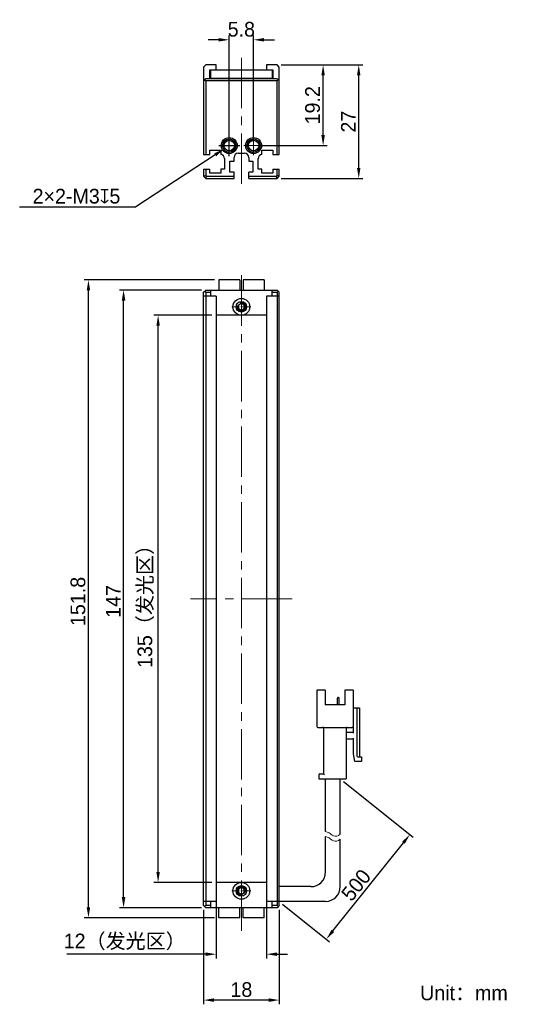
# Model space of a CAD drawing. Header units: millimetres. Extents: x 68 to 186, y 42 to 277.
import ezdxf

# ---------------------------------------------------------------- set-up
doc = ezdxf.new("R2010")
doc.units = ezdxf.units.MM
doc.header["$PDSIZE"] = -5
doc.linetypes.add('点画线', pattern=[18, 12, -2, 2, -2])
for name, color, linetype, lineweight in [('中心线层', 1, '点画线', 18), ('标注', 3, 'Continuous', 25), ('粗实线', 7, 'Continuous', 30), ('粗实线层', 7, 'Continuous', 35), ('细实线', 7, 'Continuous', 15)]:
    doc.layers.add(name, color=color, linetype=linetype, lineweight=lineweight)
doc.dimstyles.new('CST Standard', dxfattribs={"dimtxt": 3.5, "dimasz": 2.5, "dimexe": 1, "dimexo": 1, "dimgap": 0.6, "dimtad": 1, "dimtoh": 1, "dimdsep": 46, "dimtxsty": 'Standard', "dimcen": -2.5, "dimdle": 5, "dimadec": 0, "dimazin": 2, "dimtfac": 1, "dimtofl": 0, "dimtmove": 0, "dimatfit": 0, "dimfxl": 1, "dimtolj": 1, "dimarcsym": 0})

# ---------------------------------------------------------------- blocks, each defined once
blk = doc.blocks.new('*X1')
at = {"layer": 'Defpoints', "color": 0}
for p in [(129.63, 266.05), (140.6, 266.05), (124.03, 246.85)]:
    blk.add_point(p, dxfattribs=at)
at = {"layer": '标注', "color": 0, "linetype": 'Continuous', "lineweight": -2, "ltscale": 3}
for p, q in [((130.63, 266.05), (141.6, 266.05)), ((125.03, 246.85), (141.6, 246.85))]:
    blk.add_line(p, q, dxfattribs=at)
at = {"layer": '标注', "color": 9, "linetype": 'Continuous', "lineweight": -2, "ltscale": 3}
blk.add_line((140.6, 249.35), (140.6, 263.55), dxfattribs=at)
at = {"layer": '标注', "color": 9}
for points in [[(141.02, 263.55), (140.18, 263.55), (140.6, 266.05)], [(140.18, 249.35), (141.02, 249.35), (140.6, 246.85)]]:
    blk.add_solid(points, dxfattribs=at)
at = {"layer": '标注', "color": 7, "insert": (138.1, 256.45), "char_height": 3.5, "attachment_point": 5, "rotation": 90}
blk.add_mtext('\\A1;\\A1;{\\fFZLanTingHei-R-GBK|b0|i0|c134|p2;19.2}', dxfattribs=at)
blk = doc.blocks.new('*X2')
at = {"layer": 'Defpoints', "color": 0}
for p in [(124.03, 272.03), (118.23, 246.85), (124.03, 246.85)]:
    blk.add_point(p, dxfattribs=at)
at = {"layer": '标注', "color": 9, "linetype": 'Continuous', "lineweight": -2, "ltscale": 3}
for p, q in [((115.73, 272.03), (113.23, 272.03)), ((126.53, 272.03), (129.03, 272.03))]:
    blk.add_line(p, q, dxfattribs=at)
at = {"layer": '标注', "color": 0, "linetype": 'Continuous', "lineweight": -2, "ltscale": 3}
for p, q in [((118.23, 247.85), (118.23, 273.03)), ((124.03, 247.85), (124.03, 273.03))]:
    blk.add_line(p, q, dxfattribs=at)
at = {"layer": '标注', "color": 9}
for points in [[(115.73, 271.61), (115.73, 272.45), (118.23, 272.03)], [(126.53, 272.45), (126.53, 271.61), (124.03, 272.03)]]:
    blk.add_solid(points, dxfattribs=at)
at = {"layer": '标注', "color": 7, "insert": (121.13, 274.52), "char_height": 3.5, "attachment_point": 5}
blk.add_mtext('\\A1;\\A1;{\\fFZLanTingHei-R-GBK|b0|i0|c134|p2;5.8}', dxfattribs=at)
blk = doc.blocks.new('*X3')
at = {"layer": 'Defpoints', "color": 0}
for p in [(101.3, 206.48), (115.13, 206.48), (115.13, 71.48)]:
    blk.add_point(p, dxfattribs=at)
at = {"layer": '标注', "color": 0, "linetype": 'Continuous', "lineweight": -2, "ltscale": 3}
for p, q in [((114.13, 206.48), (100.3, 206.48)), ((114.13, 71.48), (100.3, 71.48))]:
    blk.add_line(p, q, dxfattribs=at)
at = {"layer": '标注', "color": 9, "linetype": 'Continuous', "lineweight": -2, "ltscale": 3}
blk.add_line((101.3, 73.98), (101.3, 203.98), dxfattribs=at)
at = {"layer": '标注', "color": 9}
for points in [[(101.72, 203.98), (100.89, 203.98), (101.3, 206.48)], [(100.89, 73.98), (101.72, 73.98), (101.3, 71.48)]]:
    blk.add_solid(points, dxfattribs=at)
at = {"layer": '标注', "color": 7, "insert": (98.38, 138.36), "char_height": 3.5, "attachment_point": 5, "rotation": 90}
blk.add_mtext('\\A1;\\A1;{\\fFZLanTingHei-R-GBK|b0|i0|c134|p2;135（发光区）}', dxfattribs=at)
blk = doc.blocks.new('*X4')
at = {"layer": 'Defpoints', "color": 0}
for p in [(93.08, 212.48), (112.63, 212.48), (112.63, 65.48)]:
    blk.add_point(p, dxfattribs=at)
at = {"layer": '标注', "color": 0, "linetype": 'Continuous', "lineweight": -2, "ltscale": 3}
for p, q in [((111.63, 212.48), (92.08, 212.48)), ((111.63, 65.48), (92.08, 65.48))]:
    blk.add_line(p, q, dxfattribs=at)
at = {"layer": '标注', "color": 9, "linetype": 'Continuous', "lineweight": -2, "ltscale": 3}
blk.add_line((93.08, 67.98), (93.08, 209.98), dxfattribs=at)
at = {"layer": '标注', "color": 9}
for points in [[(93.5, 209.98), (92.66, 209.98), (93.08, 212.48)], [(92.66, 67.98), (93.5, 67.98), (93.08, 65.48)]]:
    blk.add_solid(points, dxfattribs=at)
at = {"layer": '标注', "color": 7, "insert": (90.62, 138.36), "char_height": 3.5, "attachment_point": 5, "rotation": 90}
blk.add_mtext('\\A1;\\A1;{\\fFZLanTingHei-R-GBK|b0|i0|c134|p2;147}', dxfattribs=at)
blk = doc.blocks.new('*X5')
at = {"layer": 'Defpoints', "color": 0}
for p in [(115.13, 71.48), (127.13, 71.48), (115.13, 54.41)]:
    blk.add_point(p, dxfattribs=at)
at = {"layer": '标注', "color": 0, "linetype": 'Continuous', "lineweight": -2, "ltscale": 3}
for p, q in [((115.13, 70.48), (115.13, 53.41)), ((127.13, 70.48), (127.13, 53.41))]:
    blk.add_line(p, q, dxfattribs=at)
at = {"layer": '标注', "color": 9, "linetype": 'Continuous', "lineweight": -2, "ltscale": 3}
for p, q in [((112.63, 54.41), (79.56, 54.41)), ((129.63, 54.41), (132.13, 54.41))]:
    blk.add_line(p, q, dxfattribs=at)
at = {"layer": '标注', "color": 9}
for points in [[(112.63, 53.99), (112.63, 54.82), (115.13, 54.41)], [(129.63, 54.82), (129.63, 53.99), (127.13, 54.41)]]:
    blk.add_solid(points, dxfattribs=at)
at = {"layer": '标注', "color": 7, "insert": (93.35, 57.32), "char_height": 3.5, "attachment_point": 5}
blk.add_mtext('\\A1;\\A1;{\\fFZLanTingHei-R-GBK|b0|i0|c134|p2;12（发光区）}', dxfattribs=at)
blk = doc.blocks.new('*X6')
at = {"layer": 'Defpoints', "color": 0}
for p in [(112.13, 65.98), (130.13, 65.98), (112.13, 43.48)]:
    blk.add_point(p, dxfattribs=at)
at = {"layer": '标注', "color": 0, "linetype": 'Continuous', "lineweight": -2, "ltscale": 3}
for p, q in [((112.13, 64.98), (112.13, 42.48)), ((130.13, 64.98), (130.13, 42.48))]:
    blk.add_line(p, q, dxfattribs=at)
at = {"layer": '标注', "color": 9, "linetype": 'Continuous', "lineweight": -2, "ltscale": 3}
blk.add_line((127.63, 43.48), (114.63, 43.48), dxfattribs=at)
at = {"layer": '标注', "color": 9}
for points in [[(114.63, 43.9), (114.63, 43.06), (112.13, 43.48)], [(127.63, 43.06), (127.63, 43.9), (130.13, 43.48)]]:
    blk.add_solid(points, dxfattribs=at)
at = {"layer": '标注', "color": 7, "insert": (121.13, 45.97), "char_height": 3.5, "attachment_point": 5}
blk.add_mtext('\\A1;\\A1;{\\fFZLanTingHei-R-GBK|b0|i0|c134|p2;18}', dxfattribs=at)
blk = doc.blocks.new('*X7')
at = {"layer": 'Defpoints', "color": 0}
for p in [(84.71, 214.88), (115.73, 214.88), (115.73, 63.08)]:
    blk.add_point(p, dxfattribs=at)
at = {"layer": '标注', "color": 0, "linetype": 'Continuous', "lineweight": -2, "ltscale": 3}
for p, q in [((114.73, 214.88), (83.71, 214.88)), ((114.73, 63.08), (83.71, 63.08))]:
    blk.add_line(p, q, dxfattribs=at)
at = {"layer": '标注', "color": 9, "linetype": 'Continuous', "lineweight": -2, "ltscale": 3}
blk.add_line((84.71, 65.58), (84.71, 212.38), dxfattribs=at)
at = {"layer": '标注', "color": 9}
for points in [[(85.12, 212.38), (84.29, 212.38), (84.71, 214.88)], [(84.29, 65.58), (85.12, 65.58), (84.71, 63.08)]]:
    blk.add_solid(points, dxfattribs=at)
at = {"layer": '标注', "color": 7, "insert": (82.22, 138.36), "char_height": 3.5, "attachment_point": 5, "rotation": 90}
blk.add_mtext('\\A1;\\A1;{\\fFZLanTingHei-R-GBK|b0|i0|c134|p2;151.8}', dxfattribs=at)
blk = doc.blocks.new('*X8')
at = {"layer": 'Defpoints', "color": 0}
for p in [(119.49, 247.68), (116.98, 246.03)]:
    blk.add_point(p, dxfattribs=at)
at = {"layer": '标注', "color": 0, "linetype": 'Continuous', "ltscale": 3}
for p, q in [((118.23, 244.35), (118.23, 249.35)), ((115.73, 246.85), (120.73, 246.85))]:
    blk.add_line(p, q, dxfattribs=at)
at = {"layer": '标注', "color": 9, "linetype": 'Continuous', "lineweight": -2, "ltscale": 3}
for p in [(114.89, 244.66), (68.33, 232.3)]:
    blk.add_line(p, (95.99, 232.3), dxfattribs=at)
at = {"layer": '标注', "color": 9}
blk.add_solid([(115.12, 244.32), (114.66, 245.01), (116.98, 246.03)], dxfattribs=at)
at = {"layer": '标注', "color": 7, "insert": (81.86, 234.79), "char_height": 3.5, "attachment_point": 5}
blk.add_mtext('\\A1;\\A1;{\\fFZLanTingHei-R-GBK|b0|i0|c134|p2;2×2-M3\\fGDT|b1|i0|c0|p2;x\\fFZLanTingHei-R-GBK|b0|i0|c134|p2;5\\P}', dxfattribs=at)
blk = doc.blocks.new('*X9')
at = {"layer": 'Defpoints', "color": 0}
for p in [(144.69, 96.14), (161.27, 82.88), (130.13, 66.98)]:
    blk.add_point(p, dxfattribs=at)
at = {"layer": '标注', "color": 0, "linetype": 'Continuous', "lineweight": -2, "ltscale": 3}
for p, q in [((145.47, 95.52), (162.06, 82.25)), ((130.92, 66.35), (142.15, 57.37))]:
    blk.add_line(p, q, dxfattribs=at)
at = {"layer": '标注', "color": 9, "linetype": 'Continuous', "lineweight": -2, "ltscale": 3}
blk.add_line((142.93, 59.94), (159.71, 80.92), dxfattribs=at)
at = {"layer": '标注', "color": 9}
for points in [[(160.04, 80.66), (159.39, 81.18), (161.27, 82.88)], [(142.6, 60.2), (143.25, 59.68), (141.37, 57.99)]]:
    blk.add_solid(points, dxfattribs=at)
at = {"layer": '标注', "color": 7, "insert": (148.47, 70.85), "char_height": 3.5, "attachment_point": 5, "rotation": 51.3402}
blk.add_mtext('\\A1;{\\fFZLanTingHei-R-GBK|b0|i0|c134|p2;500}', dxfattribs=at)
blk = doc.blocks.new('*X10')
at = {"layer": 'Defpoints', "color": 0}
for p in [(129.63, 266.05), (149.09, 266.05), (129.63, 239.05)]:
    blk.add_point(p, dxfattribs=at)
at = {"layer": '标注', "color": 0, "linetype": 'Continuous', "lineweight": -2, "ltscale": 3}
for p, q in [((130.63, 266.05), (150.09, 266.05)), ((130.63, 239.05), (150.09, 239.05))]:
    blk.add_line(p, q, dxfattribs=at)
at = {"layer": '标注', "color": 9, "linetype": 'Continuous', "lineweight": -2, "ltscale": 3}
blk.add_line((149.09, 241.55), (149.09, 263.55), dxfattribs=at)
at = {"layer": '标注', "color": 9}
for points in [[(149.5, 263.55), (148.67, 263.55), (149.09, 266.05)], [(148.67, 241.55), (149.5, 241.55), (149.09, 239.05)]]:
    blk.add_solid(points, dxfattribs=at)
at = {"layer": '标注', "color": 7, "insert": (146.62, 252.55), "char_height": 3.5, "attachment_point": 5, "rotation": 90}
blk.add_mtext('\\A1;\\A1;{\\fFZLanTingHei-R-GBK|b0|i0|c134|p2;27}', dxfattribs=at)

msp = doc.modelspace()

# ---------------------------------------------------------------- linework, layer by layer
at = {"layer": '中心线层', "color": 0}
for p, q in [((121.134, 267.739), (121.134, 236.674)), ((118.234, 244.572), (118.234, 249.137)), ((124.034, 244.572), (124.034, 249.137)), ((120.517, 246.854), (115.952, 246.854)), ((120.517, 246.854), (116.784, 246.854)), ((126.317, 246.854), (121.752, 246.854)), ((126.317, 246.854), (122.584, 246.854)), ((121.134, 59.978), (121.134, 217.978)), ((133.254, 138.978), (109.014, 138.978))]:
    msp.add_line(p, q, dxfattribs=at)
at = {"layer": '中心线层', "color": 0, "ltscale": 0.2}
for p, q in [((121.134, 210.761), (121.134, 207.028)), ((123.417, 208.478), (118.852, 208.478)), ((121.134, 71.761), (121.134, 68.028)), ((123.417, 69.478), (118.852, 69.478))]:
    msp.add_line(p, q, dxfattribs=at)
at = {"layer": '中心线层', "color": 0, "ltscale": 0.05}
for p, q in [((121.134, 210.761), (121.134, 206.195)), ((121.134, 71.761), (121.134, 67.195))]:
    msp.add_line(p, q, dxfattribs=at)
at = {"layer": '粗实线', "color": 0, "ltscale": 3}
for p, q in [((112.634, 266.054), (112.134, 265.554)), ((112.134, 265.554), (112.134, 244.754)), ((115.134, 266.054), (112.634, 266.054)), ((113.634, 262.751), (113.634, 264.854)), ((113.634, 264.854), (128.634, 264.854)), ((113.834, 262.853), (113.834, 264.854)), ((115.134, 264.854), (115.134, 266.054)), ((127.134, 266.054), (127.134, 264.854)), ((129.634, 266.054), (127.134, 266.054)), ((128.434, 264.854), (128.434, 262.851)), ((128.634, 264.854), (128.634, 262.751)), ((130.134, 265.554), (129.634, 266.054)), ((130.134, 244.754), (130.134, 265.554)), ((112.634, 262.753), (112.134, 262.253)), ((112.384, 262.503), (112.634, 262.253)), ((129.634, 262.751), (112.634, 262.753)), ((128.434, 262.851), (113.834, 262.853)), ((130.134, 262.251), (129.634, 262.751)), ((129.884, 262.501), (129.634, 262.251)), ((112.634, 262.253), (112.634, 244.754)), ((129.634, 262.251), (112.634, 262.253)), ((129.634, 244.754), (129.634, 262.251)), ((112.134, 244.754), (113.634, 244.754)), ((113.634, 244.754), (113.634, 245.754)), ((113.634, 245.754), (116.234, 245.754)), ((116.234, 245.754), (116.234, 244.754)), ((117.134, 243.759), (117.134, 241.254)), ((119.384, 243.154), (119.384, 244.054)), ((120.384, 245.054), (121.884, 245.054)), ((122.884, 244.054), (122.884, 243.154)), ((125.134, 241.254), (125.134, 243.759)), ((126.034, 245.754), (128.634, 245.754)), ((126.034, 244.754), (126.034, 245.754)), ((128.634, 245.754), (128.634, 244.754)), ((128.634, 244.754), (130.134, 244.754)), ((118.384, 243.154), (119.384, 243.154)), ((118.384, 240.554), (118.384, 243.154)), ((122.884, 243.154), (123.884, 243.154)), ((123.884, 243.154), (123.884, 240.554)), ((112.134, 241.254), (113.634, 241.254)), ((112.134, 241.254), (112.134, 239.554)), ((112.134, 239.554), (112.634, 239.761)), ((112.134, 239.554), (112.634, 239.054)), ((112.634, 241.254), (112.634, 239.761)), ((112.634, 239.761), (112.841, 239.554)), ((112.634, 239.054), (112.841, 239.554)), ((112.634, 239.054), (119.384, 239.054)), ((112.841, 239.554), (119.384, 239.554)), ((113.634, 240.254), (113.634, 241.254)), ((116.234, 240.254), (113.634, 240.254)), ((117.134, 241.254), (116.234, 241.254)), ((116.234, 241.254), (116.234, 240.254)), ((119.384, 240.554), (118.384, 240.554)), ((119.384, 239.054), (119.384, 240.554)), ((123.884, 240.554), (122.884, 240.554)), ((122.884, 239.054), (122.884, 240.554)), ((122.884, 239.554), (129.427, 239.554)), ((122.884, 239.054), (129.634, 239.054)), ((126.034, 241.254), (125.134, 241.254)), ((126.034, 240.254), (126.034, 241.254)), ((128.634, 240.254), (126.034, 240.254)), ((128.634, 241.254), (130.134, 241.254)), ((128.634, 241.254), (128.634, 240.254)), ((129.427, 239.554), (129.634, 239.761)), ((129.634, 239.054), (129.427, 239.554)), ((129.634, 239.761), (129.634, 241.254)), ((130.134, 239.554), (129.634, 239.761)), ((129.634, 239.054), (130.134, 239.554)), ((130.134, 239.554), (130.134, 241.254)), ((115.734, 214.878), (115.734, 212.478)), ((120.734, 214.878), (115.734, 214.878)), ((120.734, 214.878), (120.734, 212.478)), ((121.534, 214.878), (121.534, 212.478)), ((126.534, 214.878), (121.534, 214.878)), ((126.534, 214.878), (126.534, 212.478)), ((112.134, 211.978), (112.634, 212.478)), ((115.134, 210.978), (112.134, 210.978)), ((112.384, 212.228), (112.634, 211.978)), ((112.634, 212.478), (129.634, 212.478)), ((112.634, 211.978), (113.834, 211.978)), ((113.834, 210.978), (113.834, 212.478)), ((127.134, 210.978), (127.134, 66.978)), ((130.134, 210.978), (127.134, 210.978)), ((128.434, 210.978), (128.434, 212.478)), ((128.434, 211.978), (129.634, 211.978)), ((130.134, 211.978), (129.634, 212.478)), ((129.634, 211.978), (129.884, 212.228)), ((129.634, 211.978), (129.634, 65.978)), ((130.134, 65.978), (130.134, 211.978)), ((127.134, 206.478), (115.134, 206.478)), ((141.073, 117.261), (139.09, 117.261)), ((139.09, 117.261), (139.09, 108.628)), ((141.073, 117.261), (141.073, 113.761)), ((147.723, 117.261), (145.74, 117.261)), ((145.74, 117.261), (145.74, 113.761)), ((147.723, 117.261), (147.723, 108.628)), ((143.989, 113.761), (143.989, 115.371)), ((144.281, 115.488), (144.106, 115.488)), ((144.398, 113.761), (144.398, 115.371)), ((145.74, 113.761), (141.073, 113.761)), ((147.723, 113.061), (149.24, 113.061)), ((147.84, 106.995), (147.84, 113.061)), ((148.656, 113.061), (148.656, 101.628)), ((149.24, 113.061), (149.24, 101.395)), ((147.84, 111.661), (147.723, 111.661)), ((139.323, 108.395), (147.49, 108.395)), ((140.723, 108.161), (140.723, 97.311)), ((146.09, 108.161), (146.09, 96.145)), ((146.323, 107.228), (147.84, 107.228)), ((147.84, 105.595), (146.323, 105.595)), ((147.84, 102.095), (147.84, 105.828)), ((148.19, 100.228), (147.84, 102.095)), ((148.89, 101.395), (149.706, 101.395)), ((149.706, 101.395), (149.706, 100.228)), ((149.706, 100.228), (148.19, 100.228)), ((139.556, 97.078), (139.556, 96.145)), ((139.79, 97.311), (140.723, 97.311)), ((141.19, 83.59), (141.19, 96.145)), ((144.69, 82.952), (144.69, 96.145)), ((141.19, 73.978), (141.19, 82.393)), ((144.69, 70.478), (144.69, 81.755)), ((127.134, 71.478), (115.134, 71.478)), ((137.69, 70.478), (130.134, 70.478)), ((115.134, 66.978), (112.134, 66.978)), ((112.634, 65.478), (112.134, 65.978)), ((112.634, 65.978), (112.384, 65.728)), ((113.834, 65.978), (112.634, 65.978)), ((113.834, 65.478), (113.834, 66.978)), ((130.134, 66.978), (127.134, 66.978)), ((128.434, 65.478), (128.434, 66.978)), ((129.634, 65.978), (128.434, 65.978)), ((130.134, 65.978), (129.634, 65.478)), ((129.884, 65.728), (129.634, 65.978)), ((141.19, 66.978), (130.134, 66.978)), ((129.634, 65.478), (112.634, 65.478)), ((115.734, 63.078), (115.734, 65.478)), ((120.734, 63.078), (120.734, 65.478)), ((121.534, 63.078), (121.534, 65.478)), ((126.534, 63.078), (126.534, 65.478)), ((120.734, 63.078), (115.734, 63.078)), ((126.534, 63.078), (121.534, 63.078))]:
    msp.add_line(p, q, dxfattribs=at)
at = {"layer": '粗实线', "color": 0, "linetype": 'Continuous'}
for p, q in [((112.134, 65.978), (112.134, 211.978)), ((112.634, 211.978), (112.634, 65.978)), ((115.134, 210.978), (115.134, 66.978))]:
    msp.add_line(p, q, dxfattribs=at)
at = {"layer": '粗实线', "color": 0}
msp.add_line((139.556, 96.145), (146.09, 96.145), dxfattribs=at)
at = {"layer": '粗实线', "color": 0, "ltscale": 3}
for centre, radius in [((118.234, 246.854), 1.9), ((118.234, 246.854), 1.6), ((124.034, 246.854), 1.9), ((124.034, 246.854), 1.6), ((118.234, 246.854), 1.25), ((124.034, 246.854), 1.25), ((121.135, 208.478), 2), ((121.134, 208.478), 1.25), ((121.134, 208.478), 0.8), ((121.134, 69.478), 2), ((121.134, 69.478), 1.25), ((121.134, 69.478), 0.8)]:
    msp.add_circle(centre, radius, dxfattribs=at)
for centre, radius, start, end in [((118.234, 246.854), 1.5, 255, 195), ((124.034, 246.854), 1.5, 255, 195), ((116.134, 243.759), 1, 0, 84.26083), ((120.384, 244.054), 1, 90, 180), ((121.884, 244.054), 1, 0, 90), ((126.134, 243.759), 1, 95.73917, 180), ((121.134, 208.478), 1, 165, 105), ((121.135, 208.478), 0.733, 25.93215, 154.21767), ((121.135, 208.478), 0.733, 205.78233, 334.06785), ((144.106, 115.371), 0.117, 90, 180), ((144.281, 115.371), 0.117, 0, 90), ((139.323, 108.628), 0.233, 180, 270), ((140.49, 108.161), 0.233, 0, 90), ((146.323, 108.161), 0.233, 90, 180), ((147.49, 108.628), 0.233, 270, 360), ((146.323, 107.461), 0.233, 180, 270), ((146.323, 105.361), 0.233, 90, 180), ((148.89, 101.628), 0.233, 180, 270), ((139.79, 97.078), 0.233, 90, 180), ((137.69, 73.978), 3.5, 270, 360), ((121.134, 69.478), 1, 345, 285), ((141.19, 70.478), 3.5, 270, 360), ((121.134, 69.478), 0.733, 25.78233, 154.06785), ((121.134, 69.478), 0.733, 205.93215, 334.21767)]:
    msp.add_arc(centre, radius, start, end, dxfattribs=at)
at = {"layer": '粗实线', "color": 0, "linetype": 'Continuous'}
for points, knots in [([(120.474, 208.797), (120.451, 208.748), (120.418, 208.642), (120.409, 208.533), (120.409, 208.478)], [0, 0, 0, 0, 564.4786098, 1129.497965, 1129.497965, 1129.497965, 1129.497965]), ([(121.861, 208.478), (121.861, 208.533), (121.851, 208.643), (121.818, 208.749), (121.794, 208.799)], [0, 0, 0, 0, 565.5098937, 1130.4747749, 1130.4747749, 1130.4747749, 1130.4747749]), ([(120.409, 208.478), (120.409, 208.423), (120.418, 208.314), (120.451, 208.208), (120.474, 208.159)], [0, 0, 0, 0, 564.1593483, 1127.7868565, 1127.7868565, 1127.7868565, 1127.7868565]), ([(121.794, 208.157), (121.818, 208.207), (121.851, 208.313), (121.861, 208.423), (121.861, 208.478)], [0, 0, 0, 0, 564.1054877, 1128.7636268, 1128.7636268, 1128.7636268, 1128.7636268]), ([(120.408, 69.478), (120.408, 69.423), (120.418, 69.313), (120.45, 69.207), (120.474, 69.157)], [0, 0, 0, 0, 325.8685717, 651.4230863, 651.4230863, 651.4230863, 651.4230863]), ([(121.86, 69.478), (121.86, 69.533), (121.85, 69.642), (121.818, 69.748), (121.794, 69.797)], [0, 0, 0, 0, 329.7214671, 659.1321016, 659.1321016, 659.1321016, 659.1321016])]:
    msp.add_open_spline(points, degree=3, knots=knots, dxfattribs=at)
at = {"layer": '粗实线', "color": 0, "ltscale": 3}
for points, knots in [([(140.723, 97.311), (140.726, 97.308), (140.737, 97.297), (140.759, 97.276), (140.79, 97.244), (140.828, 97.206), (140.87, 97.165), (140.913, 97.122), (140.942, 97.092), (140.956, 97.078)], [0, 0, 0, 0, 91.1122436, 322.8377657, 644.9937265, 1024.9588055, 1439.9604025, 1870.8924566, 2298.7858446, 2298.7858446, 2298.7858446, 2298.7858446]), ([(120.474, 69.799), (120.45, 69.749), (120.418, 69.643), (120.408, 69.533), (120.408, 69.478)], [0, 0, 0, 0, 325.6588994, 651.6368452, 651.6368452, 651.6368452, 651.6368452]), ([(121.794, 69.159), (121.818, 69.208), (121.85, 69.314), (121.86, 69.423), (121.86, 69.478)], [0, 0, 0, 0, 329.3103441, 658.9361528, 658.9361528, 658.9361528, 658.9361528])]:
    msp.add_open_spline(points, degree=3, knots=knots, dxfattribs=at)
at = {"layer": '细实线', "color": 0, "ltscale": 3}
for points, knots in [([(141.19, 83.59), (141.468, 83.547), (142.108, 83.315), (143.21, 82.202), (144.131, 82.553), (144.69, 82.952)], [0, 0, 0, 0, 249.3863087, 587.55363, 1083.6707177, 1083.6707177, 1083.6707177, 1083.6707177]), ([(141.19, 82.393), (141.468, 82.35), (142.108, 82.118), (143.21, 81.005), (144.131, 81.356), (144.69, 81.755)], [0, 0, 0, 0, 249.1930204, 587.0982431, 1082.8308123, 1082.8308123, 1082.8308123, 1082.8308123])]:
    msp.add_open_spline(points, degree=3, knots=knots, dxfattribs=at)

# ---------------------------------------------------------------- texts
at = {"layer": '粗实线层', "color": 0, "insert": (163.698, 46.94), "char_height": 3.5, "width": 48.7408, "attachment_point": 1}
msp.add_mtext('{\\fFZLanTingHei-R-GBK|b0|i0|c134|p2;Unit：mm}', dxfattribs=at)

# ---------------------------------------------------------------- dimensions: what is measured, and where the dimension line sits
at = {"layer": '标注', "color": 0, "ltscale": 3}
for base, p1, p2, override, picture, middle in [((124.034, 272.031), (118.234, 246.854), (124.034, 246.854), {"dimtxsty": 'Standard', "dimsah": 1, "dimclrd": 9, "dimclrt": 7, "dimtzin": 8}, '*X2', (121.134, 272.031)), ((115.134, 54.405), (127.134, 71.478), (115.134, 71.478), {"dimpost": '（发光区）', "dimtxsty": 'Standard', "dimsah": 1, "dimclrd": 9, "dimclrt": 7, "dimtzin": 8}, '*X5', (93.347, 54.405))]:
    dim = msp.add_linear_dim(base=base, p1=p1, p2=p2, text='\\A1;{\\fFZLanTingHei-R-GBK|b0|i0|c134|p2;<>}', dimstyle='CST Standard', override=override, dxfattribs=at)
    dim.commit()
    dim.dimension.update_dxf_attribs({"geometry": picture, "text_midpoint": middle, "dimtype": 160})
for base, p1, picture, middle in [((140.6, 266.054), (124.034, 246.854), '*X1', (138.103, 256.454)), ((149.087, 266.054), (129.634, 239.054), '*X10', (146.617, 252.554))]:
    dim = msp.add_linear_dim(base=base, p1=p1, p2=(129.634, 266.054), angle=90, text='\\A1;{\\fFZLanTingHei-R-GBK|b0|i0|c134|p2;<>}', dimstyle='CST Standard', override={"dimtxsty": 'Standard', "dimsah": 1, "dimclrd": 9, "dimclrt": 7, "dimtzin": 8}, dxfattribs=at)
    dim.commit()
    dim.dimension.update_dxf_attribs({"geometry": picture, "text_midpoint": middle})
dim = msp.add_diameter_dim_2p(p1=(119.489, 247.676), p2=(116.979, 246.033), text='\\A1;{\\fFZLanTingHei-R-GBK|b0|i0|c134|p2;2×2-M3\\fGDT|b1|i0|c0|p2;x\\fFZLanTingHei-R-GBK|b0|i0|c134|p2;5\\P}', dimstyle='CST Standard', override={"dimpost": '2×2-M<>{\\fcxgdtshp;b}5\\X(此处端板螺丝可根据需要拆装)', "dimtxsty": 'Standard', "dimsah": 1, "dimclrd": 9, "dimclrt": 7, "dimtzin": 8}, dxfattribs=at)
dim.commit()
dim.dimension.update_dxf_attribs({"geometry": '*X8', "text_midpoint": (81.862, 232.298), "dimtype": 163})
for base, p1, p2, angle, text, override, picture, middle in [((84.708, 214.878), (115.734, 63.078), (115.734, 214.878), 90, '\\A1;{\\fFZLanTingHei-R-GBK|b0|i0|c134|p2;151.8}', {"dimpost": '(<>)', "dimtxsty": 'Standard', "dimsah": 1, "dimclrd": 9, "dimclrt": 7, "dimtzin": 8}, '*X7', (84.708, 138.357)), ((93.08, 212.478), (112.634, 65.478), (112.634, 212.478), 90, '\\A1;{\\fFZLanTingHei-R-GBK|b0|i0|c134|p2;<>}', {"dimtxsty": 'Standard', "dimsah": 1, "dimclrd": 9, "dimclrt": 7, "dimtzin": 8}, '*X4', (93.08, 138.357)), ((101.302, 206.478), (115.134, 71.478), (115.134, 206.478), 90, '\\A1;{\\fFZLanTingHei-R-GBK|b0|i0|c134|p2;<>}', {"dimpost": '（发光区）', "dimtxsty": 'Standard', "dimsah": 1, "dimclrd": 9, "dimclrt": 7, "dimtzin": 8}, '*X3', (101.302, 138.357)), ((161.275, 82.876), (130.134, 66.978), (144.69, 96.145), 51.34019, '{\\fFZLanTingHei-R-GBK|b0|i0|c134|p2;500}', {"dimtxsty": 'Standard', "dimsah": 1, "dimclrd": 9, "dimclrt": 7, "dimtzin": 0}, '*X9', (150.411, 69.297))]:
    dim = msp.add_linear_dim(base=base, p1=p1, p2=p2, angle=angle, text=text, dimstyle='CST Standard', override=override, dxfattribs=at)
    dim.commit()
    dim.dimension.update_dxf_attribs({"geometry": picture, "text_midpoint": middle, "dimtype": 160})
dim = msp.add_linear_dim(base=(112.134, 43.48), p1=(130.134, 65.978), p2=(112.134, 65.978), text='\\A1;{\\fFZLanTingHei-R-GBK|b0|i0|c134|p2;<>}', dimstyle='CST Standard', override={"dimtxsty": 'Standard', "dimsah": 1, "dimclrd": 9, "dimclrt": 7, "dimtzin": 8}, dxfattribs=at)
dim.commit()
dim.dimension.update_dxf_attribs({"geometry": '*X6', "text_midpoint": (121.134, 45.967)})

doc.saveas('drawing.dxf')
